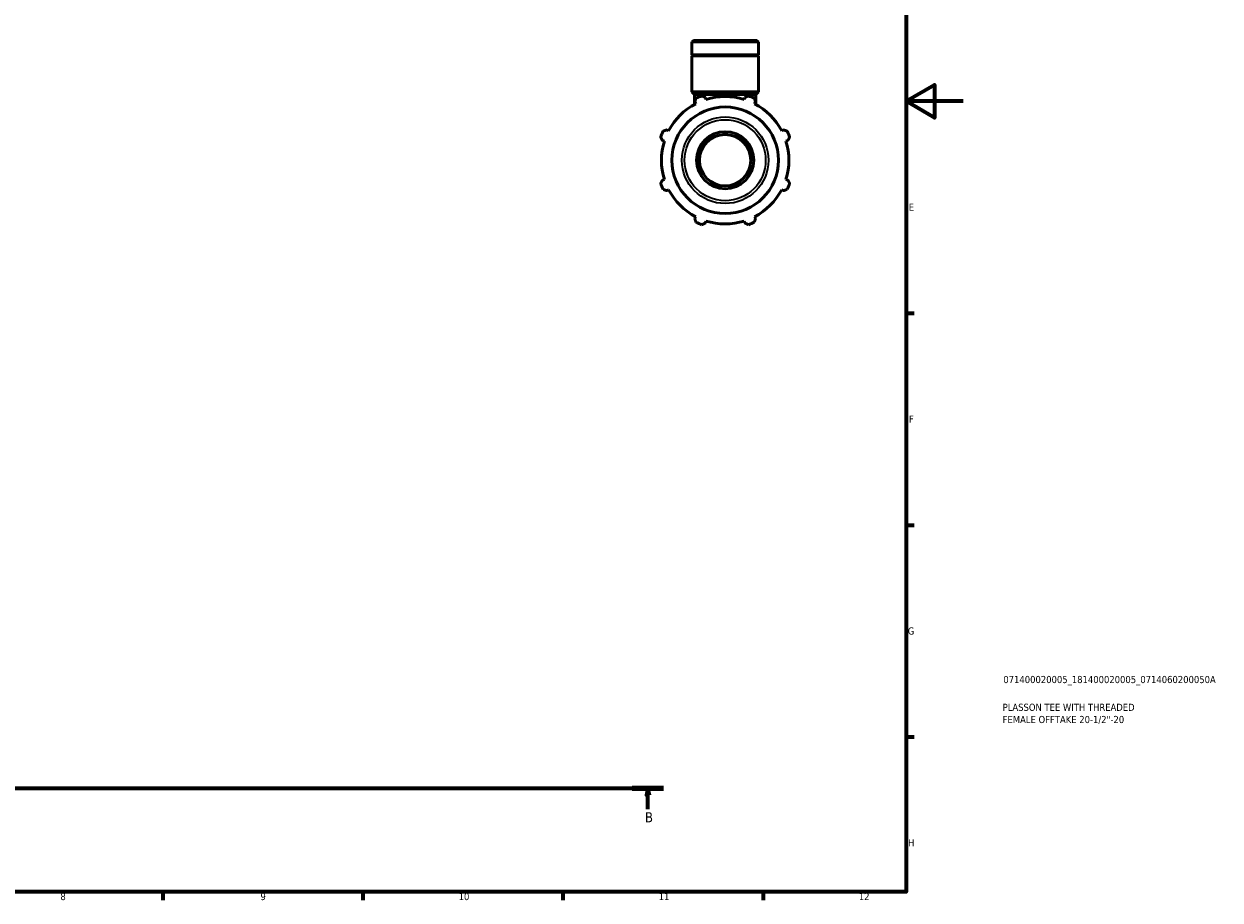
# Model space of a CAD drawing. Header units: millimetres. Extents: x 0 to 931, y 0 to 945.
# Tile 3 of 5: x 512 to 931, y 17 to 324. Entities that reach past the tile are written whole.
import ezdxf

# ---------------------------------------------------------------- set-up
doc = ezdxf.new("R2010")
doc.units = ezdxf.units.MM
doc.linetypes.add('CHAIN', pattern=[0.7087, 0.4724, -0.0591, 0.1181, -0.0591])
for name, color, linetype, lineweight in [('Border (ISO)', 7, 'Continuous', 70), ('Section Line (ISO)', 7, 'CHAIN', 70), ('Title (ISO)', 7, 'Continuous', 50), ('Visible (ISO)', 7, 'Continuous', 50), ('Visible Narrow (ISO)', 7, 'Continuous', 35)]:
    doc.layers.add(name, color=color, linetype=linetype, lineweight=lineweight)
doc.styles.add('Label Text (ISO)', font='tahoma.ttf')
doc.styles.add('Note Text (ISO)', font='tahoma.ttf')

# ---------------------------------------------------------------- blocks, each defined once
blk = doc.blocks.new('Borders Default Border')
at = {"layer": 'Border (ISO)'}
for p, q in [((821, 222.75), (823.9, 222.75)), ((821, 148.5), (823.9, 148.5)), ((821, 74.25), (823.9, 74.25)), ((560.67, 20), (560.67, 17.1)), ((630.75, 20), (630.75, 17.1)), ((700.83, 20), (700.83, 17.1)), ((770.92, 20), (770.92, 17.1))]:
    blk.add_line(p, q, dxfattribs=at)
at = {"layer": 'Border (ISO)', "flags": 128}
for points in [[(20, 20), (20, 574), (821, 574), (821, 20), (20, 20)], [(841, 297), (821, 297), (831, 302.77), (831, 291.23), (821, 297)]]:
    blk.add_lwpolyline(points, dxfattribs=at)
at = {"layer": 'Border (ISO)', "color": 232, "true_color": 0xca0064, "char_height": 2.5, "attachment_point": 7, "style": 'Note Text (ISO)'}
for s, insert in [('E', (821.94, 258.63)), ('F', (822, 184.38)), ('G', (821.61, 110.08)), ('H', (821.74, 35.88)), ('8', (524.81, 17.04)), ('9', (594.88, 17.05)), ('10', (664.29, 17.05)), ('11', (734.37, 17.1)), ('12', (804.46, 17.1))]:
    blk.add_mtext(s, dxfattribs=dict(at, insert=insert))
blk = doc.blocks.new('Title Blocks ISO')
at = {"layer": 'Title (ISO)', "color": 232, "true_color": 0xca0064, "style": 'Note Text (ISO)'}
for tag, p in [('PART_NUMBER_001', (34.08, 73.13)), ('DESCRIPTION_001', (33.84, 63.4)), ('DESCRIPTION_002', (33.84, 59.12))]:
    blk.add_attdef(tag, p, '', height=2.5, dxfattribs=at)
blk = doc.blocks.new('2dTransSection0')
at = {"layer": 'Section Line (ISO)', "linetype": 'CHAIN'}
blk.add_line((278.05, 56.35), (736.08, 56.35), dxfattribs=at)
at = {"layer": 'Section Line (ISO)', "linetype": 'Continuous', "lineweight": 140}
blk.add_line((725.12, 56.35), (736.08, 56.35), dxfattribs=at)
at = {"layer": 'Section Line (ISO)', "linetype": 'Continuous'}
for p, q in [((730.6, 56.35), (730.1, 53.85)), ((730.6, 53.85), (730.6, 56.35)), ((731.1, 53.85), (730.6, 56.35)), ((730.1, 53.85), (731.1, 53.85)), ((730.6, 48.93), (730.6, 53.85))]:
    blk.add_line(p, q, dxfattribs=at)
at = {"layer": 'Section Line (ISO)', "linetype": 'Continuous', "flags": 128}
blk.add_lwpolyline([(731.1, 53.85), (730.6, 56.35), (730.1, 53.85), (731.1, 53.85)], dxfattribs=at)
at = {"layer": 'Section Line (ISO)'}
blk.add_solid([(731.1, 53.85), (730.6, 56.35), (730.1, 53.85), (731.1, 53.85)], dxfattribs=at)
at = {"layer": 'Section Line (ISO)', "insert": (729.54, 44.35), "char_height": 3.5, "attachment_point": 7, "style": 'Label Text (ISO)'}
blk.add_mtext('B', dxfattribs=at)

msp = doc.modelspace()

# ---------------------------------------------------------------- linework, layer by layer
at = {"layer": 'Visible (ISO)'}
for p, q in [((746.555, 318.308), (745.997, 317.749)), ((769.285, 317.749), (745.997, 317.749)), ((745.997, 313.208), (745.997, 317.749)), ((746.555, 318.308), (768.726, 318.308)), ((768.726, 318.308), (769.285, 317.749)), ((769.285, 313.208), (769.285, 317.749)), ((769.285, 313.208), (745.997, 313.208)), ((746.297, 312.908), (745.997, 313.208)), ((769.285, 312.908), (745.997, 312.908)), ((745.997, 300.308), (745.997, 312.908)), ((768.985, 312.908), (769.285, 313.208)), ((769.285, 300.308), (769.285, 312.908)), ((769.285, 300.308), (745.997, 300.308)), ((746.928, 299.377), (745.997, 300.308)), ((768.354, 299.377), (746.928, 299.377)), ((746.928, 295.889), (746.928, 299.377)), ((750.929, 297.595), (750.713, 298.282)), ((764.569, 298.282), (764.353, 297.595)), ((768.354, 299.377), (769.285, 300.308)), ((768.354, 295.889), (768.354, 299.377)), ((747.002, 296.745), (747.335, 296.106)), ((767.947, 296.106), (768.28, 296.745)), ((737.843, 286.614), (737.204, 286.947)), ((778.078, 286.947), (777.439, 286.614)), ((735.667, 283.236), (736.354, 283.02)), ((778.928, 283.02), (779.615, 283.236)), ((736.354, 269.596), (735.667, 269.38)), ((779.615, 269.38), (778.928, 269.596)), ((737.204, 265.669), (737.843, 266.002)), ((777.439, 266.002), (778.078, 265.669)), ((747.335, 256.51), (747.002, 255.871)), ((768.28, 255.871), (767.947, 256.51)), ((750.713, 254.334), (750.929, 255.021)), ((764.353, 255.021), (764.569, 254.334))]:
    msp.add_line(p, q, dxfattribs=at)
for radius in [18.673, 10, 9]:
    msp.add_circle((757.641, 276.308), radius, dxfattribs=at)
for radius, start, end in [(24, 109.79198, 115.20802), (22.32, 72.5, 107.5), (24, 64.79198, 70.20802), (22.32, 117.5, 152.5), (22.32, 27.5, 62.5), (24, 154.79198, 160.20802), (24, 19.79198, 25.20802), (22.32, 162.5, 197.5), (22.32, 342.5, 17.5), (24, 199.79198, 205.20802), (24, 334.79198, 340.20802), (22.32, 207.5, 242.5), (22.32, 297.5, 332.5), (24, 244.79198, 250.20802), (22.32, 252.5, 287.5), (24, 289.79198, 295.20802)]:
    msp.add_arc((757.641, 276.308), radius, start, end, dxfattribs=at)
for points, weights in [([(747.002, 296.745), (747.206, 297.371), (747.419, 298.023)], [1.00505210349, 1.00293231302, 1]), ([(749.514, 298.89), (750.126, 298.58), (750.713, 298.282)], [1, 1.00293231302, 1.00505210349]), ([(764.569, 298.282), (765.156, 298.58), (765.767, 298.89)], [1.00505210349, 1.00293231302, 1]), ([(767.863, 298.023), (768.075, 297.371), (768.28, 296.745)], [1, 1.00293231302, 1.00505210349]), ([(735.926, 286.53), (736.578, 286.743), (737.204, 286.947)], [1, 1.00293231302, 1.00505210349]), ([(778.078, 286.947), (778.703, 286.743), (779.355, 286.53)], [1.00505210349, 1.00293231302, 1]), ([(735.667, 283.236), (735.369, 283.823), (735.059, 284.435)], [1.00505210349, 1.00293231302, 1]), ([(780.223, 284.435), (779.913, 283.823), (779.615, 283.236)], [1, 1.00293231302, 1.00505210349]), ([(735.059, 268.182), (735.369, 268.793), (735.667, 269.38)], [1, 1.00293231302, 1.00505210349]), ([(779.615, 269.38), (779.913, 268.793), (780.223, 268.182)], [1.00505210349, 1.00293231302, 1]), ([(737.204, 265.669), (736.578, 265.874), (735.926, 266.086)], [1.00505210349, 1.00293231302, 1]), ([(779.355, 266.086), (778.703, 265.874), (778.078, 265.669)], [1, 1.00293231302, 1.00505210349]), ([(747.419, 254.594), (747.206, 255.246), (747.002, 255.871)], [1, 1.00293231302, 1.00505210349]), ([(768.28, 255.871), (768.075, 255.246), (767.863, 254.594)], [1.00505210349, 1.00293231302, 1]), ([(750.713, 254.334), (750.126, 254.036), (749.514, 253.726)], [1.00505210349, 1.00293231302, 1]), ([(765.767, 253.726), (765.156, 254.036), (764.569, 254.334)], [1, 1.00293231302, 1.00505210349])]:
    msp.add_rational_spline(points, weights, degree=2, dxfattribs=at)
at = {"layer": 'Visible Narrow (ISO)'}
for radius in [15.168, 14.19]:
    msp.add_circle((757.641, 276.308), radius, dxfattribs=at)

# ---------------------------------------------------------------- block references
msp.add_blockref('Borders Default Border', (0, 0))
msp.add_blockref('Title Blocks ISO', (821, 20)).add_auto_attribs({'PART_NUMBER_001': '071400020005_181400020005_0714060200050A', 'DESCRIPTION_001': 'PLASSON TEE WITH THREADED', 'DESCRIPTION_002': 'FEMALE OFFTAKE 20-1/2"-20'})
at = {"layer": 'Section Line (ISO)'}
msp.add_blockref('2dTransSection0', (0, 0), dxfattribs=at)

doc.saveas('drawing.dxf')
